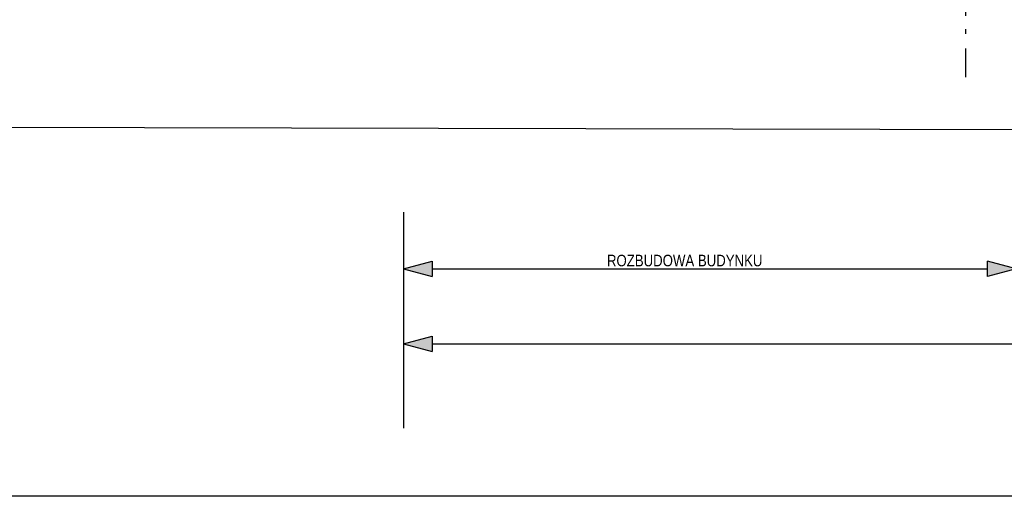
# Model space of a CAD drawing. Header units: inches. Extents: x 18487 to 24863, y 1480 to 5771.
# Tile 2 of 51: x 19870 to 21151, y 1480 to 2100. Entities that reach past the tile are written whole.
import ezdxf

# ---------------------------------------------------------------- set-up
doc = ezdxf.new("R2010")
doc.units = ezdxf.units.IN
doc.header["$MEASUREMENT"] = 0
doc.linetypes.add('CENTER2', pattern=[80, 37.5, -17.5, 6.25, -18.75])
for name, color, linetype in [('_T opisy', 7, 'Continuous'), ('AA_PRZ SCIANY ISTNIEJĄCE', 7, 'Continuous'), ('AA_PRZ_SCIANY_030', 7, 'Continuous')]:
    doc.layers.add(name, color=color, linetype=linetype)
doc.styles.add('GENERATED_STYLE_22', font='txt')

# ---------------------------------------------------------------- blocks, each defined once
blk = doc.blocks.new('LINE_27067', base_point=(20369.1, 1775.8))
at = {"layer": 'AA_PRZ_SCIANY_030', "color": 150, "linetype": 'Continuous'}
for p, q in [((20369.1, 1775.8), (20406.4, 1785.8)), ((20406.4, 1785.8), (20406.4, 1765.8)), ((21166.3, 1775.8), (21129, 1785.8)), ((21129, 1765.8), (21129, 1785.8)), ((20369.1, 1775.8), (20406.4, 1765.8)), ((20406.4, 1775.8), (21129, 1775.8)), ((21166.3, 1775.8), (21129, 1765.8))]:
    blk.add_line(p, q, dxfattribs=at)
at = {"layer": 'AA_PRZ_SCIANY_030', "color": 150}
for points in [[(20369.1, 1775.8), (20406.4, 1785.8), (20406.4, 1765.8)], [(21166.3, 1775.8), (21129, 1765.8), (21129, 1785.8)]]:
    blk.add_solid(points, dxfattribs=at)
blk = doc.blocks.new('LINE_27068', base_point=(20369.1, 1678.3))
at = {"layer": 'AA_PRZ_SCIANY_030', "color": 150, "linetype": 'Continuous'}
for p, q in [((20369.1, 1678.3), (20406.4, 1688.3)), ((20406.4, 1688.3), (20406.4, 1668.3)), ((20369.1, 1678.3), (20406.4, 1668.3)), ((20406.4, 1678.3), (23789, 1678.3))]:
    blk.add_line(p, q, dxfattribs=at)
at = {"layer": 'AA_PRZ_SCIANY_030', "color": 150}
blk.add_solid([(20369.1, 1678.3), (20406.4, 1688.3), (20406.4, 1668.3)], dxfattribs=at)

msp = doc.modelspace()

# ---------------------------------------------------------------- linework, layer by layer
at = {"layer": 'AA_PRZ SCIANY ISTNIEJĄCE', "color": 150, "linetype": 'Continuous'}
msp.add_line((24834, 1479.9), (18804.6, 1479.9), dxfattribs=at)
at = {"layer": 'AA_PRZ_SCIANY_030', "color": 150, "linetype": 'CENTER2'}
msp.add_line((21100.7, 4062.8), (21100.7, 2023.5), dxfattribs=at)
at = {"layer": 'AA_PRZ_SCIANY_030', "color": 150, "linetype": 'Continuous'}
for p, q in [((24079.3, 1950.4), (19021.9, 1961.7)), ((20369.1, 1849.7), (20369.1, 1568.5))]:
    msp.add_line(p, q, dxfattribs=at)

# ---------------------------------------------------------------- block references
for name, p in [('LINE_27067', (20369.1, 1775.8)), ('LINE_27068', (20369.1, 1678.3))]:
    msp.add_blockref(name, p, dxfattribs=at)

# ---------------------------------------------------------------- texts
at = {"layer": '_T opisy', "color": 150, "insert": (20633.9, 1779), "char_height": 15, "attachment_point": 7, "style": 'GENERATED_STYLE_22'}
msp.add_mtext('\\A1;{\\fArial Narrow Europa Srodkowa|b0|i0|c0|p34;ROZBUDOWA BUDYNKU}', dxfattribs=at)

doc.saveas('drawing.dxf')
